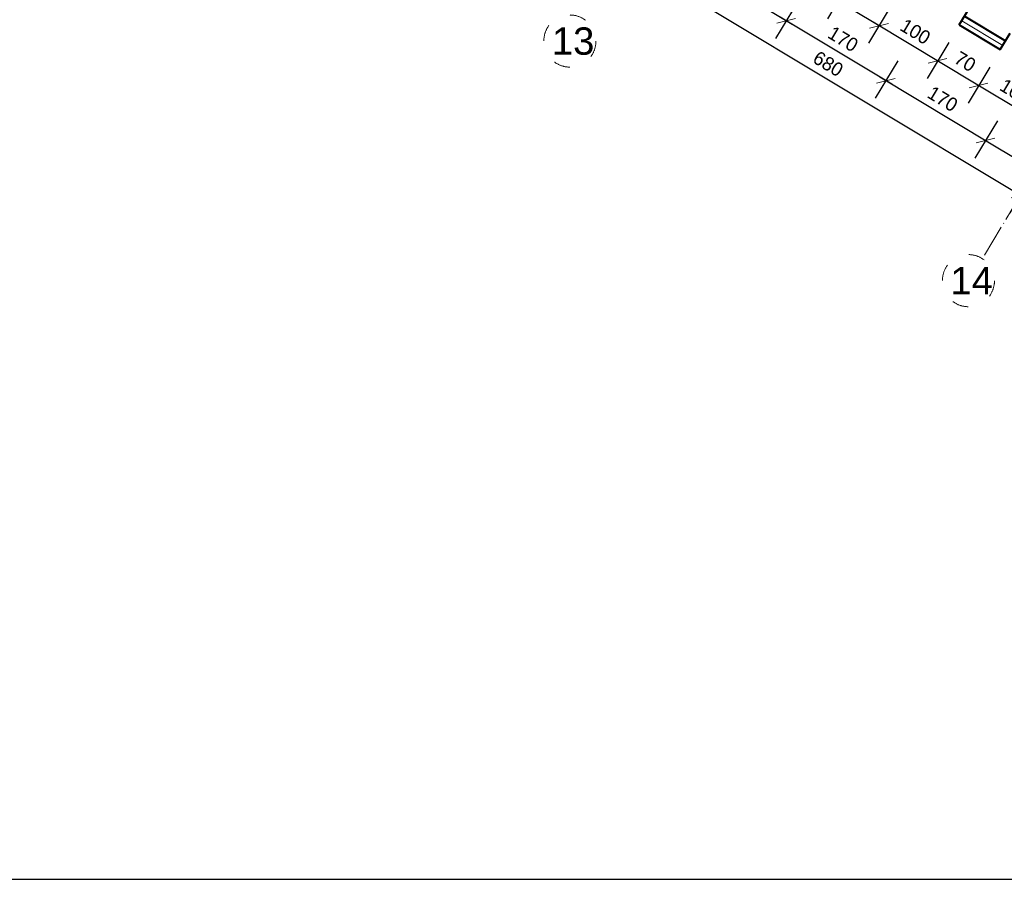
# Model space of a CAD drawing. Header units: millimetres. Extents: x -32003 to -19505, y 17931 to 29358.
# Tile 46 of 92: x -25637 to -24197, y 17931 to 19188. Entities that reach past the tile are written whole.
import ezdxf

# ---------------------------------------------------------------- set-up
doc = ezdxf.new("R2010")
doc.units = ezdxf.units.MM
doc.header["$PDMODE"] = 3
doc.linetypes.add('ACAD_ISO03W100', pattern=[30, 12, -18])
doc.linetypes.add('ACAD_ISO04W100', pattern=[30.5, 24, -3, 0.5, -3])
for name, color, linetype, lineweight in [('_wymiary', 1, 'Continuous', 9), ('NR', 7, 'Continuous', 13), ('sciany', 4, 'Continuous', 40), ('symetria', 7, 'ACAD_ISO03W100', 5), ('SZRAF', 51, 'Continuous', 9), ('ściana', 4, 'Continuous', 40)]:
    doc.layers.add(name, color=color, linetype=linetype, lineweight=lineweight)
doc.styles.add('style1', font='ARIAL.TTF')
doc.linetypes.add('BATTING', pattern='A,0.0001,-0.1,[134,ltypeshp.shx,S=0.1,R=0,X=-0.1,Y=0],-0.2,[134,ltypeshp.shx,S=0.1,R=180,X=0.1,Y=0],-0.1', length=0.4001)
doc.dimstyles.new('Jacek2', dxfattribs={"dimscale": 2, "dimtxt": 10, "dimasz": 10, "dimexe": 15, "dimexo": 15, "dimgap": 5, "dimtad": 1, "dimdec": 0, "dimrnd": 0.5, "dimzin": 0, "dimdsep": 46, "dimtxsty": 'Standard', "dimblk": 'OBLIQUE', "dimcen": 0, "dimdle": 5, "dimadec": 1, "dimazin": 0, "dimtfac": 1, "dimtdec": 0, "dimtofl": 0, "dimtmove": 0, "dimatfit": 3, "dimfxl": 0, "dimtolj": 1, "dimtzin": 0, "dimarcsym": 0})

# ---------------------------------------------------------------- blocks, each defined once
blk = doc.blocks.new('_OBLIQUE')
at = {"color": 0, "linetype": 'ByBlock'}
blk.add_line((-0.5, -0.5), (0.5, 0.5), dxfattribs=at)
blk = doc.blocks.new('*D1027')
at = {"layer": '_wymiary', "color": 0, "lineweight": -2}
for p, q in [((-24217.9, 19118.2), (-24249.6, 19065.4)), ((-24139.9, 19034.5), (-24242.8, 19096.3)), ((-24132.2, 19066.7), (-24163.9, 19013.9))]:
    blk.add_line(p, q, dxfattribs=at)
at = {"layer": 'Defpoints', "color": 0}
for p in [(-24202.5, 19143.9), (-24234.2, 19091.2), (-24116.8, 19092.4)]:
    blk.add_point(p, dxfattribs=at)
at = {"layer": '_wymiary', "color": 0, "lineweight": -2, "xscale": 20, "yscale": 20, "zscale": 20}
for p, rotation in [((-24234.2, 19091.2), 149.0000000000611), ((-24148.5, 19039.6), 329.0000000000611)]:
    blk.add_blockref('_OBLIQUE', p, dxfattribs=dict(at, rotation=rotation))
at = {"layer": '_wymiary', "color": 0, "insert": (-24181, 19082.5), "char_height": 20, "attachment_point": 5, "rotation": 329}
blk.add_mtext('\\A1;100', dxfattribs=at)
blk = doc.blocks.new('*D1028')
at = {"layer": '_wymiary', "color": 0, "lineweight": -2}
for p, q in [((-24277.9, 19154.3), (-24309.6, 19101.5)), ((-24225.6, 19086), (-24302.8, 19132.4)), ((-24217.9, 19118.2), (-24249.6, 19065.4))]:
    blk.add_line(p, q, dxfattribs=at)
at = {"layer": 'Defpoints', "color": 0}
for p in [(-24262.5, 19180), (-24202.5, 19143.9), (-24294.2, 19127.2)]:
    blk.add_point(p, dxfattribs=at)
at = {"layer": '_wymiary', "color": 0, "lineweight": -2, "xscale": 20, "yscale": 20, "zscale": 20}
for p, rotation in [((-24294.2, 19127.2), 149.0000000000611), ((-24234.2, 19091.2), 329.0000000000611)]:
    blk.add_blockref('_OBLIQUE', p, dxfattribs=dict(at, rotation=rotation))
at = {"layer": '_wymiary', "color": 0, "insert": (-24253.9, 19126.3), "char_height": 20, "attachment_point": 5, "rotation": 329}
blk.add_mtext('\\A1;70', dxfattribs=at)
blk = doc.blocks.new('*D1029')
at = {"layer": '_wymiary', "color": 0, "lineweight": -2}
for p, q in [((-24363.6, 19205.8), (-24395.4, 19153)), ((-24285.6, 19122.1), (-24388.5, 19183.9)), ((-24277.9, 19154.3), (-24309.6, 19101.5))]:
    blk.add_line(p, q, dxfattribs=at)
at = {"layer": 'Defpoints', "color": 0}
for p in [(-24348.2, 19231.5), (-24379.9, 19178.7), (-24262.5, 19180)]:
    blk.add_point(p, dxfattribs=at)
at = {"layer": '_wymiary', "color": 0, "lineweight": -2, "xscale": 20, "yscale": 20, "zscale": 20}
for p, rotation in [((-24379.9, 19178.7), 149.0000000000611), ((-24294.2, 19127.2), 329.0000000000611)]:
    blk.add_blockref('_OBLIQUE', p, dxfattribs=dict(at, rotation=rotation))
at = {"layer": '_wymiary', "color": 0, "insert": (-24326.7, 19170.1), "char_height": 20, "attachment_point": 5, "rotation": 329}
blk.add_mtext('\\A1;100', dxfattribs=at)
blk = doc.blocks.new('*D1030')
at = {"layer": '_wymiary', "color": 0, "lineweight": -2}
for p, q in [((-24423.6, 19241.8), (-24455.4, 19189)), ((-24371.3, 19173.6), (-24448.5, 19219.9)), ((-24363.6, 19205.8), (-24395.4, 19153))]:
    blk.add_line(p, q, dxfattribs=at)
at = {"layer": 'Defpoints', "color": 0}
for p in [(-24408.2, 19267.5), (-24348.2, 19231.5), (-24439.9, 19214.8)]:
    blk.add_point(p, dxfattribs=at)
at = {"layer": '_wymiary', "color": 0, "lineweight": -2, "xscale": 20, "yscale": 20, "zscale": 20}
for p, rotation in [((-24439.9, 19214.8), 149.0000000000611), ((-24379.9, 19178.7), 329.0000000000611)]:
    blk.add_blockref('_OBLIQUE', p, dxfattribs=dict(at, rotation=rotation))
at = {"layer": '_wymiary', "color": 0, "insert": (-24399.6, 19213.9), "char_height": 20, "attachment_point": 5, "rotation": 329}
blk.add_mtext('\\A1;70', dxfattribs=at)
blk = doc.blocks.new('*D820')
at = {"layer": '_wymiary', "color": 0, "lineweight": -2}
for p, q in [((-24206.8, 19039.7), (-24239.6, 18985)), ((-24069.9, 18918), (-24232.7, 19015.9)), ((-24061.1, 18952.1), (-24093.9, 18897.5))]:
    blk.add_line(p, q, dxfattribs=at)
at = {"layer": 'Defpoints', "color": 0}
for p in [(-24191.3, 19065.4), (-24224.2, 19010.7), (-24045.6, 18977.8)]:
    blk.add_point(p, dxfattribs=at)
at = {"layer": '_wymiary', "color": 0, "lineweight": -2, "xscale": 20, "yscale": 20, "zscale": 20}
for p, rotation in [((-24224.2, 19010.7), 149.0000000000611), ((-24078.5, 18923.2), 329.0000000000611)]:
    blk.add_blockref('_OBLIQUE', p, dxfattribs=dict(at, rotation=rotation))
at = {"layer": '_wymiary', "color": 0, "insert": (-24141, 18984.1), "char_height": 20, "attachment_point": 5, "rotation": 329}
blk.add_mtext('\\A1;170', dxfattribs=at)
blk = doc.blocks.new('*D821')
at = {"layer": '_wymiary', "color": 0, "lineweight": -2}
for p, q in [((-24352.5, 19127.2), (-24385.3, 19072.6)), ((-24215.6, 19005.6), (-24378.5, 19103.4)), ((-24206.8, 19039.7), (-24239.6, 18985))]:
    blk.add_line(p, q, dxfattribs=at)
at = {"layer": 'Defpoints', "color": 0}
for p in [(-24337, 19153), (-24369.9, 19098.3), (-24191.3, 19065.4)]:
    blk.add_point(p, dxfattribs=at)
at = {"layer": '_wymiary', "color": 0, "lineweight": -2, "xscale": 20, "yscale": 20, "zscale": 20}
for p, rotation in [((-24369.9, 19098.3), 149.0000000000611), ((-24224.2, 19010.7), 329.0000000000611)]:
    blk.add_blockref('_OBLIQUE', p, dxfattribs=dict(at, rotation=rotation))
at = {"layer": '_wymiary', "color": 0, "insert": (-24286.7, 19071.7), "char_height": 20, "attachment_point": 5, "rotation": 329}
blk.add_mtext('\\A1;170', dxfattribs=at)
blk = doc.blocks.new('*D822')
at = {"layer": '_wymiary', "color": 0, "lineweight": -2}
for p, q in [((-24498.2, 19214.8), (-24531.1, 19160.1)), ((-24361.3, 19093.1), (-24524.2, 19191)), ((-24352.5, 19127.2), (-24385.3, 19072.6))]:
    blk.add_line(p, q, dxfattribs=at)
at = {"layer": 'Defpoints', "color": 0}
for p in [(-24482.8, 19240.5), (-24515.6, 19185.9), (-24337, 19153)]:
    blk.add_point(p, dxfattribs=at)
at = {"layer": '_wymiary', "color": 0, "lineweight": -2, "xscale": 20, "yscale": 20, "zscale": 20}
for p, rotation in [((-24515.6, 19185.9), 149.0000000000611), ((-24369.9, 19098.3), 329.0000000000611)]:
    blk.add_blockref('_OBLIQUE', p, dxfattribs=dict(at, rotation=rotation))
at = {"layer": '_wymiary', "color": 0, "insert": (-24432.4, 19159.2), "char_height": 20, "attachment_point": 5, "rotation": 329}
blk.add_mtext('\\A1;170', dxfattribs=at)
blk = doc.blocks.new('*D823')
at = {"layer": '_wymiary', "color": 0, "lineweight": -2}
for p, q in [((-24643.9, 19302.4), (-24676.8, 19247.7)), ((-24507, 19180.7), (-24669.9, 19278.6)), ((-24498.2, 19214.8), (-24531.1, 19160.1))]:
    blk.add_line(p, q, dxfattribs=at)
at = {"layer": 'Defpoints', "color": 0}
for p in [(-24628.5, 19328.1), (-24661.3, 19273.4), (-24482.8, 19240.5)]:
    blk.add_point(p, dxfattribs=at)
at = {"layer": '_wymiary', "color": 0, "lineweight": -2, "xscale": 20, "yscale": 20, "zscale": 20}
for p, rotation in [((-24661.3, 19273.4), 149.0000000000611), ((-24515.6, 19185.9), 329.0000000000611)]:
    blk.add_blockref('_OBLIQUE', p, dxfattribs=dict(at, rotation=rotation))
at = {"layer": '_wymiary', "color": 0, "insert": (-24578.2, 19246.8), "char_height": 20, "attachment_point": 5, "rotation": 329}
blk.add_mtext('\\A1;170', dxfattribs=at)
blk = doc.blocks.new('*D842')
at = {"layer": '_wymiary', "color": 0, "lineweight": -2}
for p, q in [((-24749.6, 19291.5), (-24771.4, 19255.3)), ((-24164.5, 18925.6), (-24764.5, 19286.1)), ((-24170.1, 18935.7), (-24188.5, 18905))]:
    blk.add_line(p, q, dxfattribs=at)
at = {"layer": 'Defpoints', "color": 0}
for p in [(-24734.2, 19317.2), (-24755.9, 19281), (-24154.6, 18961.4)]:
    blk.add_point(p, dxfattribs=at)
at = {"layer": '_wymiary', "color": 0, "lineweight": -2, "xscale": 20, "yscale": 20, "zscale": 20}
for p, rotation in [((-24755.9, 19281), 149.0000000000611), ((-24173, 18930.7), 329.0000000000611)]:
    blk.add_blockref('_OBLIQUE', p, dxfattribs=dict(at, rotation=rotation))
at = {"layer": '_wymiary', "color": 0, "insert": (-24454.2, 19123), "char_height": 20, "attachment_point": 5, "rotation": 329}
blk.add_mtext('\\A1;680', dxfattribs=at)
blk = doc.blocks.new('*D1223')
at = {"layer": '_wymiary', "color": 0, "lineweight": -2}
for p, q in [((-24414.4, 19543.6), (-24476.2, 19440.7)), ((-24025.3, 19204.7), (-24469.3, 19471.5)), ((-24004.4, 19259.1), (-24049.4, 19184.2))]:
    blk.add_line(p, q, dxfattribs=at)
at = {"layer": 'Defpoints', "color": 0}
for p in [(-24398.9, 19569.3), (-24460.8, 19466.4), (-23988.9, 19284.8)]:
    blk.add_point(p, dxfattribs=at)
at = {"layer": '_wymiary', "color": 0, "lineweight": -2, "xscale": 20, "yscale": 20, "zscale": 20}
for p, rotation in [((-24460.8, 19466.4), 149.0000000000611), ((-24033.9, 19209.9), 329.0000000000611)]:
    blk.add_blockref('_OBLIQUE', p, dxfattribs=dict(at, rotation=rotation))
at = {"layer": '_wymiary', "color": 0, "insert": (-24237, 19355.3), "char_height": 20, "attachment_point": 5, "rotation": 329}
blk.add_mtext('\\A1;498', dxfattribs=at)

msp = doc.modelspace()

# ---------------------------------------------------------------- linework, layer by layer
msp.add_lwpolyline([(-32003.2, 29357.5), (-19505.5, 29357.5), (-19505.5, 17930.8), (-32003.2, 17930.8)], close=True)
at = {"layer": 'sciany'}
for p, q in [((-24262.5, 19180), (-24248, 19204)), ((-24202.5, 19143.9), (-24188, 19167.9))]:
    msp.add_line(p, q, dxfattribs=at)
at = {"layer": 'symetria', "linetype": 'ACAD_ISO04W100', "ltscale": 2}
msp.add_line((-24225.7, 18843.1), (-23720, 19684.8), dxfattribs=at)
at = {"layer": 'symetria', "ltscale": 2}
for centre in [(-24832, 19156.3), (-24249.1, 18806)]:
    msp.add_circle(centre, 38.1, dxfattribs=at)
at = {"layer": 'SZRAF', "linetype": 'BATTING', "ltscale": 14}
msp.add_line((-24258.9, 19186), (-24198.9, 19149.9), dxfattribs=at)
at = {"layer": 'ściana'}
for p, q in [((-24254.7, 19192.8), (-24194.7, 19156.8)), ((-24262.5, 19180), (-24202.5, 19143.9))]:
    msp.add_line(p, q, dxfattribs=at)

# ---------------------------------------------------------------- texts
at = {"layer": 'NR', "ltscale": 5, "char_height": 40, "width": 65, "attachment_point": 1, "style": 'style1'}
for s, insert in [('13', (-24858.3, 19176.3)), ('14', (-24275.4, 18826.1))]:
    msp.add_mtext(s, dxfattribs=dict(at, insert=insert))

# ---------------------------------------------------------------- dimensions: what is measured, and where the dimension line sits
at = {"layer": '_wymiary'}
for base, p1, p2, picture, middle in [((-24460.8, 19466.4), (-23988.9, 19284.8), (-24398.9, 19569.3), '*D1223', (-24237, 19355.3)), ((-24661.3, 19273.4), (-24482.8, 19240.5), (-24628.5, 19328.1), '*D823', (-24578.2, 19246.8)), ((-24755.9, 19281), (-24154.6, 18961.4), (-24734.2, 19317.2), '*D842', (-24454.2, 19123)), ((-24439.9, 19214.8), (-24348.2, 19231.5), (-24408.2, 19267.5), '*D1030', (-24399.6, 19213.9)), ((-24515.6, 19185.9), (-24337, 19153), (-24482.8, 19240.5), '*D822', (-24432.4, 19159.2)), ((-24379.9, 19178.7), (-24262.5, 19180), (-24348.2, 19231.5), '*D1029', (-24326.7, 19170.1)), ((-24294.2, 19127.2), (-24202.5, 19143.9), (-24262.5, 19180), '*D1028', (-24253.9, 19126.3)), ((-24369.9, 19098.3), (-24191.3, 19065.4), (-24337, 19153), '*D821', (-24286.7, 19071.7)), ((-24234.2, 19091.2), (-24116.8, 19092.4), (-24202.5, 19143.9), '*D1027', (-24181, 19082.5)), ((-24224.2, 19010.7), (-24045.6, 18977.8), (-24191.3, 19065.4), '*D820', (-24141, 18984.1))]:
    dim = msp.add_linear_dim(base=base, p1=p1, p2=p2, angle=329, dimstyle='Jacek2', override={"dimtmove": 1}, dxfattribs=at)
    dim.commit()
    dim.dimension.update_dxf_attribs({"geometry": picture, "text_midpoint": middle})

doc.saveas('drawing.dxf')
